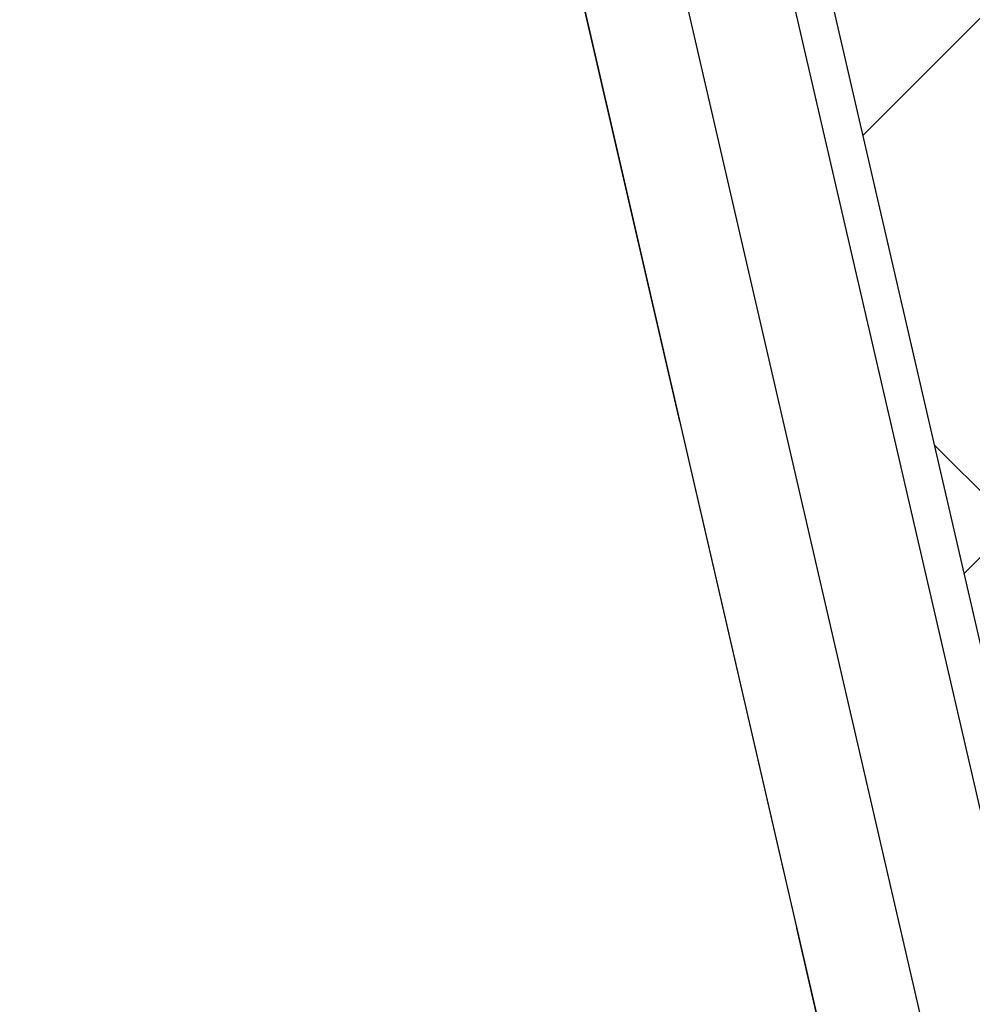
# Model space of a CAD drawing. Header units: centimetres. Extents: x -15121 to 17422, y -60492 to 0.
# Tile 51 of 256: x 1125 to 1147, y -30214 to -30191. Entities that reach past the tile are written whole.
import ezdxf

# ---------------------------------------------------------------- set-up
doc = ezdxf.new("R2010")
doc.units = ezdxf.units.CM
doc.header["$LTSCALE"] = 60
doc.linetypes.add('0', pattern=[0])
doc.linetypes.add('DP', pattern=[0.5, 0.3, -0.2])
for name, color, linetype in [('A-OKN', 3, 'Continuous'), ('AIKA podłoga deski cała', 2, 'Continuous'), ('AIKA podłoga deski pod meble', 6, 'Continuous'), ('AIKA powierzchnie2', 2, 'Continuous'), ('AIKA sufity podwieszane', 8, 'Continuous'), ('AIKA wymiarowanie ogólne rzut2', 7, 'Continuous'), ('AIKA ŚCIANA2', 8, 'Continuous'), ('podciagi i nadproza', 7, 'DP'), ('RI-PROFILE', 8, 'Continuous')]:
    doc.layers.add(name, color=color, linetype=linetype)
doc.styles.add('wymiar', font='txt.shx', dxfattribs={"width": 0.6})
doc.dimstyles.new('Dwudziestka', dxfattribs={"dimtxt": 7, "dimasz": 0.7, "dimexe": 5, "dimexo": 0, "dimgap": 2.5, "dimtad": 1, "dimtoh": 1, "dimdec": 3, "dimrnd": 0.5, "dimdsep": 46, "dimtxsty": 'wymiar', "dimblk": 'znacznik', "dimcen": 0, "dimdle": 5, "dimse1": 1, "dimse2": 1, "dimclrd": 256, "dimclre": 256, "dimclrt": 256, "dimadec": 0, "dimazin": 0, "dimtfac": 0.4, "dimtdec": 3, "dimtix": 1, "dimtofl": 0, "dimtmove": 2, "dimatfit": 3, "dimldrblk": 'znacznik', "dimfxl": 1, "dimtolj": 1, "dimarcsym": 0})

# ---------------------------------------------------------------- blocks, each defined once
blk = doc.blocks.new('SL podciągi restauracja')
at = {"layer": 'podciagi i nadproza'}
blk.add_lwpolyline([(578.232, -27674.064), (554.847, -27679.463), (500.859, -27445.614), (524.244, -27440.215), (578.232, -27674.064)], dxfattribs=at)
blk = doc.blocks.new('znacznik')
at = {"color": 0}
for points in [[(0, -5), (0, 5)], [(-4, 0), (4, 0)]]:
    blk.add_lwpolyline(points, dxfattribs=at)
at = {"color": 1}
blk.add_lwpolyline([(-2.121, -2.121), (2.121, 2.121)], dxfattribs=at)
blk = doc.blocks.new('*D5376')
at = {"layer": 'AIKA wymiarowanie ogólne rzut2', "lineweight": -2, "transparency": 16777216}
blk.add_line((1090.253, -29865.615), (1674.485, -29730.734), dxfattribs=at)
at = {"layer": 'Defpoints', "color": 0, "transparency": 16777216}
for p in [(1675.167, -29730.577), (1760.44, -30099.934), (1174.844, -30235.13)]:
    blk.add_point(p, dxfattribs=at)
at = {"layer": 'AIKA wymiarowanie ogólne rzut2', "linetype": 'ByBlock', "lineweight": -2, "transparency": 16777216, "xscale": 0.7, "yscale": 0.7, "zscale": 0.7}
for p, rotation in [((1675.167, -29730.577), 12.99999999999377), ((1089.571, -29865.772), 192.9999999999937)]:
    blk.add_blockref('znacznik', p, dxfattribs=dict(at, rotation=rotation))
at = {"layer": 'AIKA wymiarowanie ogólne rzut2', "transparency": 16777216, "insert": (1381.019, -29792.328), "char_height": 7, "attachment_point": 5, "rotation": 13, "style": 'wymiar'}
blk.add_mtext('\\A1;601', dxfattribs=at)
blk = doc.blocks.new('*D7276')
at = {"layer": 'AIKA wymiarowanie ogólne rzut2', "lineweight": -2, "transparency": 16777216}
blk.add_line((1331.903, -30726.278), (1118.755, -29802.96), dxfattribs=at)
at = {"layer": 'Defpoints', "color": 0, "transparency": 16777216}
for p in [(1118.598, -29802.278), (1090.735, -29808.71), (1304.198, -30733.392)]:
    blk.add_point(p, dxfattribs=at)
at = {"layer": 'AIKA wymiarowanie ogólne rzut2', "lineweight": -2, "transparency": 16777216, "xscale": 0.7, "yscale": 0.7, "zscale": 0.7}
for p, rotation in [((1118.598, -29802.278), 102.999035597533), ((1332.061, -30726.96), 282.999035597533)]:
    blk.add_blockref('znacznik', p, dxfattribs=dict(at, rotation=rotation))
at = {"layer": 'AIKA wymiarowanie ogólne rzut2', "transparency": 16777216, "insert": (1231.175, -30263.269), "char_height": 7, "attachment_point": 5, "rotation": 282.999, "style": 'wymiar'}
blk.add_mtext('\\A1;949', dxfattribs=at)

msp = doc.modelspace()

# ---------------------------------------------------------------- hatches: boundary and pattern name
at = {"layer": 'AIKA sufity podwieszane', "transparency": 33554610}
h = msp.add_hatch(dxfattribs=at)
h.set_pattern_fill('ANSI37', color=256, scale=2.771036)
h.set_pattern_definition([(45, (5073.432, 672.602), (-6.221154, 6.221154), []), (135, (5073.432, 672.602), (-6.221154, -6.221154), [])])
h.paths.add_polyline_path([(1895.3422, -29622.938), (1051.961, -29817.6477), (1083.6791, -29955.0339), (1108.8373, -29949.2257), (1118.7352, -29992.098), (1098.8606, -29996.6864), (1151.9491, -30226.6377), (1171.8236, -30222.0493), (1195.98, -30326.6818), (1176.0567, -30331.2815), (1229.1072, -30560.8465), (1247.0331, -30556.708), (1258.8797, -30599.1305), (1239.2948, -30603.652), (1271.0129, -30741.0382), (1888.861, -30598.3967), (1885.2618, -30582.8068), (1928.1341, -30572.909), (1931.7333, -30588.4989), (1951.2207, -30583.9999), (1954.8998, -30599.9359), (2063.0549, -30574.9663), (2055.7765, -30543.4404), (2098.6488, -30533.5425), (2102.248, -30549.1325), (2108.8207, -30547.615)])

# ---------------------------------------------------------------- linework, layer by layer
at = {"layer": 'A-OKN'}
msp.add_lwpolyline([(1134.4551, -30175.7692), (1152.6452, -30254.559)], dxfattribs=at)
at = {"layer": 'AIKA podłoga deski cała'}
msp.add_lwpolyline([(1888.861, -30598.3967), (1266.0671, -30744.1528), (1233.9166, -30604.8937), (1258.8797, -30599.1305), (1248.9789, -30556.2588), (1229.073, -30560.8544), (1175.9846, -30330.9033), (1195.8934, -30326.3069), (1171.8236, -30222.0493), (1151.9491, -30226.6377), (1098.8606, -29996.6864), (1118.7352, -29992.098), (1108.8373, -29949.2257), (1083.5062, -29955.0738), (1051.7856, -29817.6882), (1897.5708, -29622.4235)], dxfattribs=at)
at = {"layer": 'AIKA podłoga deski pod meble'}
msp.add_line((1093.4016, -29997.9467), (1146.49, -30227.898), dxfattribs=at)
at = {"layer": 'AIKA powierzchnie2'}
msp.add_lwpolyline([(1888.861, -30598.3967), (1271.0129, -30741.0382), (1239.2948, -30603.652), (1258.8797, -30599.1305), (1247.0331, -30556.708), (1229.1072, -30560.8465), (1176.0567, -30331.2815), (1195.98, -30326.6818), (1171.8236, -30222.0493), (1151.9491, -30226.6377), (1098.8606, -29996.6864), (1118.7352, -29992.098), (1108.8373, -29949.2257), (1083.6791, -29955.0339), (1051.961, -29817.6477), (1895.3422, -29622.938)], dxfattribs=at)
at = {"layer": 'AIKA sufity podwieszane', "transparency": 33554610}
msp.add_lwpolyline([(1888.861, -30598.3967), (1271.0129, -30741.0382), (1239.2948, -30603.652), (1258.8797, -30599.1305), (1247.0331, -30556.708), (1229.1072, -30560.8465), (1176.0567, -30331.2815), (1195.98, -30326.6818), (1171.8236, -30222.0493), (1151.9491, -30226.6377), (1098.8606, -29996.6864), (1118.7352, -29992.098), (1108.8373, -29949.2257), (1083.6791, -29955.0339), (1051.961, -29817.6477), (1895.3422, -29622.938)], dxfattribs=at)
at = {"layer": 'RI-PROFILE', "linetype": '0'}
for p, q in [((1098.9407, -30000.9003), (1150.1752, -30222.8213)), ((1147.8367, -30223.3612), (1096.6023, -30001.4402))]:
    msp.add_line(p, q, dxfattribs=at)

# ---------------------------------------------------------------- block references
at = {"layer": 'AIKA ŚCIANA2'}
msp.add_blockref('SL podciągi restauracja', (592.0924, -2550.3843), dxfattribs=at)

# ---------------------------------------------------------------- dimensions: what is measured, and where the dimension line sits
at = {"layer": 'AIKA wymiarowanie ogólne rzut2'}
for p1, p2, distance, picture, middle in [((1174.8435, -30235.1299), (1760.4399, -30099.9343), 379.0732, '*D5376', (1381.0191, -29792.3283)), ((1304.198, -30733.3917), (1090.7349, -29808.7102), -28.5954, '*D7276', (1231.1754, -30263.2693))]:
    dim = msp.add_aligned_dim(p1=p1, p2=p2, distance=distance, dimstyle='Dwudziestka', dxfattribs=at)
    dim.commit()
    dim.dimension.update_dxf_attribs({"geometry": picture, "text_midpoint": middle})

doc.saveas('drawing.dxf')
